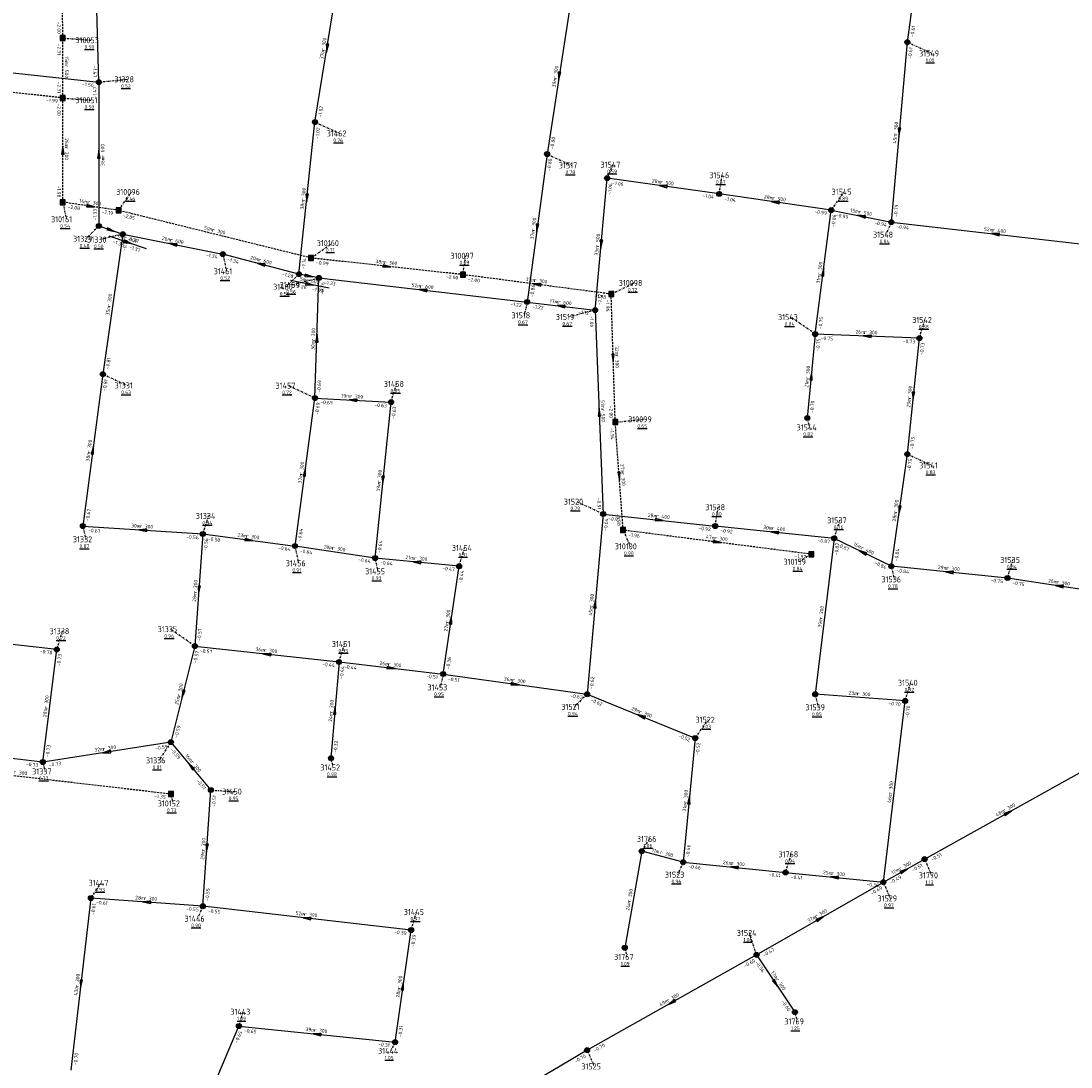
# Model space of a CAD drawing. Extents: x 188323 to 208361, y 565368 to 574910.
# Tile 57 of 256: x 200659 to 200921, y 567735 to 567996. Entities that reach past the tile are written whole.
import ezdxf

# ---------------------------------------------------------------- set-up
doc = ezdxf.new("R2010")
doc.units = 0
doc.linetypes.add('DASHDOT', pattern=[1, 0.5, -0.25, 0, -0.25])
doc.linetypes.add('DASHED', pattern=[0.75, 0.5, -0.25])
doc.layers.get('0').update_dxf_attribs({"linetype": 'CONTINUOUS'})
for name, color, linetype in [('RIO-AFM', 7, 'CONTINUOUS'), ('RIO-BOK', 7, 'CONTINUOUS'), ('RIO-DET', 7, 'CONTINUOUS'), ('RIO-KNP', 7, 'CONTINUOUS'), ('RIO-KNR', 7, 'CONTINUOUS'), ('RIO-LAG_0B', 7, 'CONTINUOUS'), ('RIO-LAG_1B', 7, 'DASHED'), ('RIO-LEN', 7, 'CONTINUOUS'), ('RIO-MVD', 1, 'CONTINUOUS'), ('RIO-VRB', 6, 'DASHDOT'), ('RIO-VRH', 7, 'CONTINUOUS')]:
    doc.layers.add(name, color=color, linetype=linetype)
doc.styles.add('RIO-TXT', font='isocp.shx')

# ---------------------------------------------------------------- blocks, each defined once
blk = doc.blocks.new('L_VHR')
blk.add_lwpolyline([(-0.5, 0), (0.5, 0), (-0.5, 0.15), (-0.5, -0.15), (0.5, 0)])
blk = doc.blocks.new('K_IPR')
blk.add_lwpolyline([(-0.5, -0.5), (0.5, -0.5), (0.5, 0.5), (-0.5, 0.5)], close=True)
blk.add_solid([(-0.5, 0.5), (0.5, 0.5), (-0.5, -0.5), (0.5, -0.5)])
at = {"style": 'RIO-TXT', "flags": 1}
blk.add_attdef('KNOOPNAAM', (2, 2), '', height=1, dxfattribs=at)
blk = doc.blocks.new('K_IPG')
blk.add_circle((0, 0), 0.5)
for points in [[(0, 0), (-0.5, 0), (-0.433013, 0.25)], [(0, 0), (-0.433013, -0.25), (-0.5, 0)], [(0, 0), (-0.433013, 0.25), (-0.25, 0.433013)], [(0, 0), (-0.25, -0.433013), (-0.433013, -0.25)], [(0, 0), (-0.25, 0.433013), (0, 0.5)], [(0, 0), (0, -0.5), (-0.25, -0.433013)], [(0, 0), (0, 0.5), (0.25, 0.433013)], [(0, 0), (0.25, 0.433013), (0.433013, 0.25)], [(0, 0), (0.433013, 0.25), (0.5, 0)], [(0, 0), (0.5, 0), (0.433013, -0.25)], [(0, 0), (0.433013, -0.25), (0.25, -0.433013)], [(0, 0), (0.25, -0.433013), (0, -0.5)]]:
    blk.add_solid(points)
at = {"style": 'RIO-TXT', "flags": 1}
blk.add_attdef('KNOOPNAAM', (2, 2), '', height=1, dxfattribs=at)
blk = doc.blocks.new('510_03______31329_____31330_')
at = {"layer": 'RIO-LAG_0B'}
blk.add_line((0, 0), (9.318, -3.1), dxfattribs=at)
at = {"layer": 'RIO-VRH', "xscale": 2, "yscale": 2, "zscale": 2, "rotation": 341.5669}
blk.add_blockref('L_VHR', (4.659, -1.55), dxfattribs=at)
at = {"layer": 'RIO-AFM', "style": 'RIO-TXT'}
blk.add_text('r 600', height=0.9, rotation=341.5669, dxfattribs=at).set_placement((3.7921, -0.7344))
at = {"layer": 'RIO-BOK', "style": 'RIO-TXT'}
for s, p in [('-1.33', (0.8863, -1.7702)), ('-1.37', (4.9855, -3.1337))]:
    blk.add_text(s, height=0.9, rotation=341.5669, dxfattribs=at).set_placement(p)
at = {"layer": 'RIO-LEN', "style": 'RIO-TXT'}
blk.add_text('6m', height=0.9, rotation=341.5669, dxfattribs=at).set_placement((2.2549, -0.2231))
blk = doc.blocks.new('517_03______31459_____31460_')
at = {"layer": 'RIO-LAG_0B'}
blk.add_line((0, 0), (-9.631, 1.923), dxfattribs=at)
at = {"layer": 'RIO-VRH', "xscale": 2, "yscale": 2, "zscale": 2, "rotation": 348.6912}
blk.add_blockref('L_VHR', (-4.8155, 0.9615), dxfattribs=at)
at = {"layer": 'RIO-AFM', "style": 'RIO-TXT'}
blk.add_text('r 600', height=0.9, rotation=348.6912, dxfattribs=at).set_placement((-5.7766, 1.6645))
at = {"layer": 'RIO-BOK', "style": 'RIO-TXT'}
for s, p in [('-1.28', (-8.5319, 0.2764)), ('-1.33', (-4.2943, -0.5684))]:
    blk.add_text(s, height=0.9, rotation=348.6912, dxfattribs=at).set_placement(p)
at = {"layer": 'RIO-LEN', "style": 'RIO-TXT'}
blk.add_text('5m', height=0.9, rotation=348.6912, dxfattribs=at).set_placement((-7.3653, 1.9812))

msp = doc.modelspace()

# ---------------------------------------------------------------- linework, layer by layer
at = {"layer": 'RIO-LAG_0B'}
for p, q in [((200880, 567990.976), (200884.992, 568027.008)), ((200678, 567980.992), (200676.992, 568019.008)), ((200732, 567971.008), (200738, 568008)), ((200796, 568001.984), (200790, 567963.008)), ((200876, 567945.984), (200880, 567990.976)), ((200632, 567985.984), (200678, 567980.992)), ((200678, 567980.992), (200678, 567945.024)), ((200728, 567932.992), (200732, 567971.008)), ((200790, 567963.008), (200784.992, 567926.016)), ((200802, 567923.968), (200804.992, 567956.992)), ((200832.992, 567953.024), (200804.992, 567956.992)), ((200860.992, 567948.992), (200832.992, 567953.024)), ((200856.992, 567918.016), (200860.992, 567948.992)), ((200860.992, 567948.992), (200876, 567945.984)), ((200678, 567945.024), (200684, 567942.976)), ((200876, 567945.984), (200928, 567939.968)), ((200684, 567942.976), (200679.008, 567907.968)), ((200684, 567942.976), (200708.992, 567937.984)), ((200728, 567932.992), (200708.992, 567937.984)), ((200732.992, 567932.032), (200728, 567932.992)), ((200732, 567902.016), (200732.992, 567932.032)), ((200732.992, 567932.032), (200784.992, 567926.016)), ((200784.992, 567926.016), (200802, 567923.968)), ((200802, 567923.968), (200804, 567873.024)), ((200856.992, 567918.016), (200855.008, 567897.024)), ((200883.008, 567916.992), (200856.992, 567918.016)), ((200880, 567888), (200883.008, 567916.992)), ((200679.008, 567907.968), (200674, 567870.016)), ((200727.008, 567865.024), (200732, 567902.016)), ((200732, 567902.016), (200751.008, 567900.992)), ((200747.008, 567862.016), (200751.008, 567900.992)), ((200876, 567859.968), (200880, 567888)), ((200804, 567873.024), (200800, 567827.968)), ((200804, 567873.024), (200832, 567870.016)), ((200674, 567870.016), (200704, 567868.032)), ((200704, 567868.032), (200702, 567840)), ((200704, 567868.032), (200727.008, 567865.024)), ((200861.744, 567866.944), (200832, 567870.016)), ((200861.744, 567866.944), (200856.992, 567827.968)), ((200876, 567859.968), (200861.744, 567866.944)), ((200747.008, 567862.016), (200727.008, 567865.024)), ((200768, 567859.968), (200747.008, 567862.016)), ((200764, 567833.024), (200768, 567859.968)), ((200904.992, 567857.024), (200876, 567859.968)), ((200931.008, 567852.992), (200904.992, 567857.024)), ((200667.488, 567839.168), (200627.552, 567843.584)), ((200664, 567811.008), (200667.488, 567839.168)), ((200702, 567840), (200696, 567816)), ((200702, 567840), (200738, 567836.032)), ((200738, 567836.032), (200736, 567811.968)), ((200738, 567836.032), (200764, 567833.024)), ((200764, 567833.024), (200800, 567827.968)), ((200800, 567827.968), (200827.008, 567817.024)), ((200879.44, 567826.304), (200856.992, 567827.968)), ((200874, 567780.992), (200879.44, 567826.304)), ((200664, 567811.008), (200620, 567816)), ((200696, 567816), (200664, 567811.008)), ((200696, 567816), (200706, 567804.032)), ((200827.008, 567817.024), (200824, 567785.984)), ((200884.304, 567786.752), (200926, 567809.984)), ((200704, 567774.976), (200706, 567804.032)), ((200813.632, 567788.736), (200809.392, 567764.608)), ((200824, 567785.984), (200813.632, 567788.736)), ((200874, 567780.992), (200884.304, 567786.752)), ((200824, 567785.984), (200849.584, 567783.424)), ((200849.584, 567783.424), (200874, 567780.992)), ((200842.32, 567762.816), (200874, 567780.992)), ((200676, 567777.024), (200671.008, 567734.016)), ((200704, 567774.976), (200676, 567777.024)), ((200756, 567769.024), (200704, 567774.976)), ((200752, 567740.992), (200756, 567769.024)), ((200842.32, 567762.816), (200800, 567739.008)), ((200842.32, 567762.816), (200851.92, 567748.48)), ((200696, 567705.024), (200712.992, 567745.024)), ((200712.992, 567745.024), (200752, 567740.992)), ((200800, 567739.008), (200760.992, 567715.968))]:
    msp.add_line(p, q, dxfattribs=at)
at = {"layer": 'RIO-LAG_1B'}
for p, q in [((200668.992, 567992), (200668.672, 568030.848)), ((200668.992, 567977.024), (200668.992, 567992)), ((200668.992, 567977.024), (200596.992, 567985.024)), ((200668.992, 567950.976), (200668.992, 567977.024)), ((200682.912, 567948.928), (200668.992, 567950.976)), ((200731.008, 567937.024), (200682.912, 567948.928)), ((200768.944, 567932.864), (200731.008, 567937.024)), ((200806, 567928), (200768.944, 567932.864)), ((200807.008, 567896), (200806, 567928)), ((200808.992, 567868.992), (200807.008, 567896)), ((200856, 567862.976), (200808.992, 567868.992)), ((200696, 567803.008), (200619.008, 567811.968))]:
    msp.add_line(p, q, dxfattribs=at)
at = {"layer": 'RIO-VRB'}
for p, q in [((200669, 567992), (200675.9675, 567991.4713)), ((200880, 567991), (200886.1269, 567988.1622)), ((200678, 567981), (200685.075, 567981.7)), ((200669, 567977), (200675.9675, 567976.4713)), ((200732, 567971), (200738.1269, 567968.1622)), ((200790, 567963), (200796.1269, 567960.1622)), ((200805, 567957), (200806.5372, 567960.3632)), ((200833, 567953), (200833.7071, 567957.7132)), ((200682.91, 567948.95), (200686.1718, 567953.538)), ((200861, 567949), (200864.2618, 567953.588)), ((200669, 567951), (200669.8806, 567946.702)), ((200678, 567945), (200674.7394, 567941.811)), ((200876, 567946), (200874.608, 567942.8701)), ((200684, 567943), (200678.2921, 567941.6202)), ((200731, 567937), (200736.2609, 567940.7378)), ((200709, 567938), (200709.8806, 567933.702)), ((200768.94, 567932.87), (200769.6471, 567937.5832)), ((200728, 567933), (200724.7394, 567929.811)), ((200733, 567932), (200726.3525, 567930.2779)), ((200806, 567928), (200811.7086, 567930.778)), ((200785, 567926), (200784.2942, 567922.6866)), ((200802, 567924), (200795.3525, 567922.2779)), ((200857, 567918), (200850.8719, 567922.2359)), ((200883, 567917), (200884.3933, 567921.5294)), ((200679, 567908), (200685.1269, 567905.1622)), ((200732, 567902), (200725.351, 567905.1179)), ((200751, 567901), (200752.3933, 567905.5294)), ((200807, 567896), (200814.075, 567896.7)), ((200855, 567897), (200855.5335, 567894.6716)), ((200880, 567888), (200886.1269, 567885.1622)), ((200804, 567873), (200797.351, 567876.1179)), ((200832, 567870), (200832.7071, 567874.7132)), ((200704, 567868), (200705.3933, 567872.5294)), ((200861.75, 567866.92), (200863.1433, 567871.4494)), ((200674, 567870), (200674.7071, 567866.6868)), ((200809, 567869), (200810.7352, 567864.9308)), ((200727, 567865), (200727.8806, 567860.702)), ((200768, 567860), (200769.3933, 567864.5294)), ((200856, 567863), (200852.8794, 567861.0794)), ((200747, 567862), (200747.7071, 567858.6868)), ((200876, 567860), (200876.7071, 567856.6868)), ((200905, 567857), (200906.3933, 567861.5294)), ((200702, 567840), (200695.8719, 567844.2359)), ((200667.49, 567839.19), (200668.8833, 567843.7194)), ((200738, 567836), (200739.3933, 567840.5294)), ((200764, 567833), (200763.2942, 567829.6866)), ((200879.44, 567826.3), (200880.8333, 567830.8294)), ((200800, 567828), (200796.7394, 567824.811)), ((200857, 567828), (200857.7071, 567824.6868)), ((200827, 567817), (200830.2618, 567821.588)), ((200696, 567816), (200692.9647, 567811.4376)), ((200664, 567811), (200664.5335, 567808.6716)), ((200736, 567812), (200736.5335, 567809.6716)), ((200696, 567803), (200696.5335, 567800.6716)), ((200706, 567804), (200711.9827, 567803.645)), ((200813.64, 567788.75), (200815.6164, 567791.8058)), ((200849.59, 567783.44), (200850.9833, 567787.9694)), ((200884.31, 567786.75), (200886.0452, 567782.6808)), ((200824, 567786), (200822.608, 567782.8701)), ((200676, 567777), (200678.6191, 567780.8219)), ((200874, 567781), (200875.7352, 567776.9308)), ((200704, 567775), (200702.608, 567771.8701)), ((200756, 567769), (200757.3933, 567773.5294)), ((200842.32, 567762.82), (200840.5833, 567768.2886)), ((200809.39, 567764.63), (200809.9235, 567762.3016)), ((200713, 567745), (200714.0514, 567748.5897)), ((200851.92, 567748.51), (200852.4535, 567746.1816)), ((200752, 567741), (200750.9496, 567738.81)), ((200800, 567739), (200801.7352, 567734.9308))]:
    msp.add_line(p, q, dxfattribs=at)

# ---------------------------------------------------------------- block references
at = {"layer": 'RIO-DET'}
for name, p in [('510_03______31329_____31330_', (200680.496, 567942.528)), ('517_03______31459_____31460_', (200735.504, 567929.472))]:
    msp.add_blockref(name, p, dxfattribs=at)
at = {"layer": 'RIO-KNP', "xscale": 1.25, "yscale": 1.25, "zscale": 1.25}
for name, p in [('K_IPR', (200668.992, 567992)), ('K_IPG', (200880, 567990.976)), ('K_IPG', (200678, 567980.992)), ('K_IPR', (200668.992, 567977.024)), ('K_IPG', (200732, 567971.008)), ('K_IPG', (200790, 567963.008)), ('K_IPG', (200804.992, 567956.992)), ('K_IPG', (200832.992, 567953.024)), ('K_IPR', (200668.992, 567950.976)), ('K_IPR', (200682.912, 567948.928)), ('K_IPG', (200860.992, 567948.992)), ('K_IPG', (200876, 567945.984)), ('K_IPG', (200678, 567945.024)), ('K_IPG', (200684, 567942.976)), ('K_IPG', (200708.992, 567937.984)), ('K_IPR', (200731.008, 567937.024)), ('K_IPG', (200728, 567932.992)), ('K_IPR', (200768.944, 567932.864)), ('K_IPG', (200732.992, 567932.032)), ('K_IPR', (200806, 567928)), ('K_IPG', (200784.992, 567926.016)), ('K_IPG', (200802, 567923.968)), ('K_IPG', (200856.992, 567918.016)), ('K_IPG', (200883.008, 567916.992)), ('K_IPG', (200679.008, 567907.968)), ('K_IPG', (200732, 567902.016)), ('K_IPG', (200751.008, 567900.992)), ('K_IPR', (200807.008, 567896)), ('K_IPG', (200855.008, 567897.024)), ('K_IPG', (200880, 567888)), ('K_IPG', (200804, 567873.024)), ('K_IPG', (200674, 567870.016)), ('K_IPG', (200832, 567870.016)), ('K_IPG', (200704, 567868.032)), ('K_IPR', (200808.992, 567868.992)), ('K_IPG', (200727.008, 567865.024)), ('K_IPG', (200861.744, 567866.944)), ('K_IPG', (200747.008, 567862.016)), ('K_IPR', (200856, 567862.976)), ('K_IPG', (200768, 567859.968)), ('K_IPG', (200876, 567859.968)), ('K_IPG', (200904.992, 567857.024)), ('K_IPG', (200667.488, 567839.168)), ('K_IPG', (200702, 567840)), ('K_IPG', (200738, 567836.032)), ('K_IPG', (200764, 567833.024)), ('K_IPG', (200800, 567827.968)), ('K_IPG', (200856.992, 567827.968)), ('K_IPG', (200879.44, 567826.304)), ('K_IPG', (200696, 567816)), ('K_IPG', (200827.008, 567817.024)), ('K_IPG', (200664, 567811.008)), ('K_IPG', (200736, 567811.968)), ('K_IPR', (200696, 567803.008)), ('K_IPG', (200706, 567804.032)), ('K_IPG', (200813.632, 567788.736)), ('K_IPG', (200824, 567785.984)), ('K_IPG', (200884.304, 567786.752)), ('K_IPG', (200849.584, 567783.424)), ('K_IPG', (200874, 567780.992)), ('K_IPG', (200676, 567777.024)), ('K_IPG', (200704, 567774.976)), ('K_IPG', (200756, 567769.024)), ('K_IPG', (200809.392, 567764.608)), ('K_IPG', (200842.32, 567762.816)), ('K_IPG', (200851.92, 567748.48)), ('K_IPG', (200712.992, 567745.024)), ('K_IPG', (200752, 567740.992)), ('K_IPG', (200800, 567739.008))]:
    msp.add_blockref(name, p, dxfattribs=at)
at = {"layer": 'RIO-VRH', "xscale": 2, "yscale": 2, "zscale": 2}
for p, rotation in [((200735, 567989.5), 260.7808), ((200793, 567982.5), 261.2456), ((200878, 567968.5), 264.9118), ((200669, 567964), 90), ((200678, 567963), 450), ((200819, 567955), 171.8707), ((200730, 567952), 263.9825), ((200675.955, 567949.975), 351.6172), ((200847, 567951), 171.8707), ((200868.5, 567947.5), 528.6912), ((200681, 567944), 341.5669), ((200787.5, 567944.5), 262.2957), ((200803.5, 567940.5), 264.797), ((200902, 567943), 533.4187), ((200696.5, 567940.5), 528.6912), ((200718.5, 567935.5), 165.2579), ((200749.97, 567934.935), 353.7881), ((200859, 567933.5), 82.6393), ((200730.5, 567932.5), 348.6912), ((200787.47, 567930.435), 172.5145), ((200759, 567929), 533.4187), ((200793.5, 567925), 533.2908), ((200732.5, 567917), 88.082), ((200870, 567917.5), 177.7976), ((200806.5, 567912), 271.7988), ((200856, 567907.5), 444.5511), ((200881.5, 567902.5), 264.0854), ((200741.5, 567901.5), 536.9875), ((200803, 567898.5), 452.2546), ((200676.5, 567889), 442.4958), ((200729.5, 567883.5), 82.2956), ((200808, 567882.5), 274.2451), ((200749, 567881.5), 264.1355), ((200878, 567874), 261.8616), ((200818, 567871.5), 353.8851), ((200689, 567869), 536.1863), ((200846.875, 567868.46), 174.0899), ((200715.5, 567866.5), 352.5693), ((200832.5, 567866), 352.7257), ((200868.875, 567863.46), 154.1008), ((200757.5, 567861), 174.5602), ((200890.5, 567858.5), 174.0945), ((200703, 567854), 265.9057), ((200918, 567855), 171.2547), ((200802, 567850.5), 444.9118), ((200766, 567846.5), 81.5648), ((200720, 567838), 533.6605), ((200751, 567834.5), 353.4187), ((200699, 567828), 255.9561), ((200782, 567830.5), 352.0936), ((200737, 567824), 445.2278), ((200813.5, 567822.5), 517.8359), ((200680, 567813.5), 188.8798), ((200701, 567810), 489.8106), ((200825.5, 567801.5), 444.4639), ((200905.155, 567798.375), 29.1449), ((200705, 567789.5), 266.0461), ((200836.795, 567784.72), 534.2878), ((200879.155, 567783.875), 29.1459), ((200861.795, 567782.22), 534.2923), ((200690, 567776), 175.9148), ((200730, 567772), 173.4187), ((200858.16, 567771.91), 29.8469), ((200673.5, 567755.5), 263.3591), ((200754, 567755), 81.8616), ((200847.12, 567755.665), 303.8617), ((200821.16, 567750.91), 209.3702), ((200732.5, 567743), 534.1446)]:
    msp.add_blockref('L_VHR', p, dxfattribs=dict(at, rotation=rotation))

# ---------------------------------------------------------------- texts
at = {"layer": 'RIO-AFM', "style": 'RIO-TXT'}
for s, rotation, p in [('r 300', 80.7808, (200734.3768, 567988.7804)), ('r 500', 270, (200669.5032, 567985.3102)), ('r 300', 441.2456, (200792.3707, 567981.7766)), ('r 300', 84.9118, (200877.4302, 567967.7373)), ('r 600', 450, (200679.3864, 567962.1909)), ('r 300', 270, (200669.5058, 567964.8102)), ('r 500', 351.8707, (200818.2697, 567955.6179)), ('r 300', 83.9825, (200729.4179, 567951.2464)), ('r 500', 351.8707, (200846.2697, 567951.6179)), ('r 300', 351.6172, (200675.2268, 567950.5917)), ('r 300', 442.2957, (200786.8848, 567943.7654)), ('r 500', 348.6912, (200867.8044, 567948.1534)), ('r 300', 346.0465, (200706.2927, 567943.6705)), ('r 400', 353.4187, (200901.2542, 567943.6056)), ('r 600', 348.6912, (200695.805, 567941.1566)), ('r 500', 84.797, (200802.9287, 567939.7386)), ('r 600', 345.2579, (200717.8447, 567936.1954)), ('r 300', 353.7881, (200749.2198, 567935.5313)), ('r 300', 82.6393, (200858.4004, 567932.7602)), ('r 300', 352.5145, (200786.733, 567931.0476)), ('r 600', 353.4187, (200758.2542, 567929.6056)), ('r 300', 441.8616, (200680.8798, 567924.77)), ('r 600', 353.2908, (200792.7542, 567925.5961)), ('r 300', 88.082, (200731.9733, 567916.2069)), ('r 300', 357.7976, (200869.2098, 567918.0385)), ('r 300', 271.7988, (200806.9841, 567912.8261)), ('r 300', 444.5511, (200855.4193, 567906.7414)), ('r 300', 84.0854, (200880.9193, 567901.7455)), ('r 300', 356.9875, (200740.7173, 567902.0474)), ('r 500', 272.2546, (200803.4835, 567899.3299)), ('r 300', 442.4958, (200675.887, 567888.2632)), ('r 300', 82.2956, (200728.896, 567882.7642)), ('r 300', 84.1355, (200748.4199, 567880.745)), ('r 300', 274.2451, (200808.4468, 567883.346)), ('r 300', 81.8616, (200877.3905, 567873.2688)), ('r 300', 356.1863, (200688.2251, 567869.5618)), ('r 400', 353.8851, (200817.2484, 567872.0918)), ('r 300', 352.5693, (200714.7617, 567867.1074)), ('r 400', 354.0898, (200846.1215, 567869.0497)), ('r 300', 352.7257, (200831.7612, 567866.613)), ('r 300', 351.4701, (200736.2734, 567864.1205)), ('r 400', 334.1008, (200868.3664, 567864.2678)), ('r 300', 354.5602, (200756.7414, 567861.5807)), ('r 300', 354.0945, (200889.746, 567859.0894)), ('r 300', 445.9057, (200702.4352, 567853.2279)), ('r 300', 351.2547, (200917.276, 567855.6252)), ('r 300', 444.9118, (200801.4165, 567849.7382)), ('r 300', 443.0334, (200858.7687, 567846.7174)), ('r 300', 81.5648, (200765.3867, 567845.7718)), ('r 300', 353.6605, (200719.2509, 567838.5974)), ('r 300', 353.4187, (200750.2531, 567835.0973)), ('r 300', 352.0936, (200781.2675, 567831.1176)), ('r 300', 435.9561, (200698.3112, 567827.3367)), ('r 300', 355.6681, (200867.4502, 567827.7164)), ('r 300', 82.9342, (200665.1493, 567824.3525)), ('r 300', 445.2278, (200736.4273, 567823.2346)), ('r 300', 337.8359, (200812.9412, 567823.277)), ('r 300', 368.8798, (200679.1206, 567813.8785)), ('r 300', 309.8106, (200700.8687, 567810.9456)), ('r 300', 353.334, (200656.756, 567808.1146)), ('r 300', 83.1439, (200876.127, 567802.9052)), ('r 300', 444.4639, (200824.9149, 567800.7422)), ('r 300', 29.1449, (200904.2037, 567798.417)), ('r 300', 86.0461, (200704.4454, 567788.726)), ('r 300', 345.1355, (200818.1655, 567788.069)), ('r 300', 354.2878, (200836.039, 567785.3058)), ('r 300', 29.1459, (200878.2041, 567783.9172)), ('r 300', 354.2923, (200861.0389, 567782.8054)), ('r 300', 439.9988, (200810.8748, 567775.9798)), ('r 300', 355.9148, (200689.2279, 567776.5648)), ('r 300', 353.4187, (200729.2542, 567772.6055)), ('r 300', 29.8469, (200857.2083, 567771.9403)), ('r 300', 443.3591, (200672.8966, 567754.7541)), ('r 300', 81.8616, (200753.3905, 567754.2688)), ('r 300', 303.8617, (200847.0877, 567756.6195)), ('r 300', 389.3702, (200820.2013, 567750.9612)), ('r 300', 354.1446, (200731.7459, 567743.5919))]:
    msp.add_text(s, height=0.9, rotation=rotation, dxfattribs=at).set_placement(p)
at = {"layer": 'RIO-BOK', "style": 'RIO-TXT'}
for s, rotation, p in [('-2.00', 270.4956, (200667.5873, 567996.0879)), ('-0.61', 82.0846, (200881.5793, 567992.1939)), ('-2.31', 270, (200667.6007, 567990.5996)), ('-0.61', 84.9118, (200881.0314, 567986.7915)), ('-1.47', 271.5164, (200676.5141, 567985.0618)), ('-2.31', 270, (200667.6052, 567981.0996)), ('-1.56', 353.7972, (200673.7753, 567980.0778)), ('-1.47', 450, (200677.4747, 567976.8997)), ('-1.99', 353.6605, (200664.7758, 567976.1043)), ('-2.00', 270, (200667.6007, 567975.5996)), ('-1.02', 80.7808, (200733.606, 567972.1576)), ('-1.02', 83.9825, (200732.963, 567966.7748)), ('-0.80', 441.2456, (200791.5958, 567964.1716)), ('-0.80', 442.2957, (200790.8175, 567958.7526)), ('-1.98', 270, (200667.6104, 567955.0996)), ('-1.06', 84.797, (200806.023, 567952.7898)), ('-1.06', 351.8707, (200806.1887, 567955.4169)), ('-1.04', 351.8707, (200828.7458, 567952.209)), ('-1.04', 351.8707, (200834.1887, 567951.4169)), ('-2.08', 351.6172, (200670.1817, 567949.4116)), ('-1.33', 450, (200677.4989, 567946.3997)), ('-0.79', 84.9118, (200877.5184, 567947.2703)), ('-2.19', 351.6172, (200678.651, 567948.1689)), ('-2.05', 346.0465, (200683.9319, 567947.2544)), ('-0.99', 351.8707, (200856.7458, 567948.209)), ('-0.86', 82.6393, (200861.8637, 567944.7533)), ('-0.99', 348.6912, (200862.0991, 567947.3534)), ('-0.94', 348.6912, (200871.707, 567945.4381)), ('-0.94', 353.4187, (200877.2311, 567944.4496)), ('-0.81', 441.8616, (200684.7865, 567938.7463)), ('-1.37', 348.6912, (200685.0991, 567941.3534)), ('-1.34', 348.6912, (200704.7083, 567937.4445)), ('-1.34', 345.2579, (200709.9985, 567936.2905)), ('-1.14', 83.9825, (200729.5388, 567934.2455)), ('-0.99', 353.7881, (200732.241, 567935.4575)), ('-1.28', 345.2579, (200723.681, 567932.6991)), ('-1.33', 353.4187, (200734.2311, 567930.4496)), ('-2.00', 353.7881, (200764.7154, 567931.9433)), ('-2.00', 352.5145, (200770.1464, 567931.3003)), ('-0.76', 88.082, (200734.2626, 567927.8548)), ('-0.86', 442.2957, (200786.5741, 567927.2007)), ('-1.22', 353.4187, (200780.7707, 567925.1095)), ('-1.98', 352.5145, (200801.7553, 567927.167)), ('-1.12', 84.797, (200803.521, 567925.2673)), ('-1.96', 271.7988, (200804.6453, 567926.5563)), ('-1.22', 353.2908, (200786.2276, 567924.4468)), ('-1.12', 353.2908, (200797.7659, 567923.0968)), ('-1.06', 272.2546, (200800.6568, 567922.5456)), ('-0.75', 82.6393, (200858.5676, 567919.2091)), ('-0.75', 444.5511, (200857.9943, 567913.7874)), ('-0.75', 357.7976, (200858.3459, 567916.5481)), ('-0.73', 357.7976, (200878.8502, 567915.7725)), ('-0.73', 84.0854, (200883.9706, 567912.7767)), ('-0.81', 441.8616, (200680.5831, 567909.1887)), ('-0.81', 442.4958, (200679.8317, 567903.7554)), ('-0.69', 88.082, (200733.4459, 567903.3524)), ('-0.69', 82.2956, (200732.8383, 567897.7489)), ('-0.69', 356.9875, (200733.3252, 567900.5292)), ('-0.63', 356.9875, (200746.8329, 567899.8269)), ('-0.63', 84.1355, (200751.9743, 567896.7777)), ('-2.00', 271.7988, (200805.4903, 567900.0548)), ('-0.70', 444.5511, (200856.5256, 567898.2617)), ('-1.94', 274.2451, (200805.7082, 567894.4998)), ('-0.75', 84.0854, (200881.5366, 567889.2483)), ('-0.75', 81.8616, (200880.806, 567883.7427)), ('-0.91', 272.2546, (200802.4701, 567877.0427)), ('-0.67', 442.4958, (200675.5699, 567871.2062)), ('-0.64', 444.9118, (200805.0056, 567868.7947)), ('-0.91', 353.8851, (200805.2436, 567871.4596)), ('-1.98', 274.2451, (200807.3155, 567872.9868)), ('-0.67', 356.1863, (200675.3045, 567868.5108)), ('-0.56', 356.1863, (200699.8171, 567866.8922)), ('-0.64', 82.2956, (200728.5748, 567866.1997)), ('-1.96', 352.7257, (200810.2122, 567867.4348)), ('-0.92', 353.8851, (200827.7762, 567869.0599)), ('-0.92', 354.0898, (200833.2491, 567868.4641)), ('-0.56', 445.9057, (200705.0892, 567863.8121)), ('-0.50', 352.5693, (200705.2079, 567866.4315)), ('-0.64', 84.1355, (200748.5355, 567863.2496)), ('-0.87', 354.0898, (200857.53, 567865.9659)), ('-0.87', 443.0334, (200862.6209, 567862.6832)), ('-0.87', 334.1008, (200862.3988, 567865.0496)), ('-0.64', 352.5693, (200722.7548, 567864.1541)), ('-0.64', 351.4701, (200728.1776, 567863.4086)), ('-1.97', 352.7257, (200851.7594, 567862.1576)), ('-0.84', 81.8616, (200877.5839, 567861.1877)), ('-0.64', 351.4701, (200742.7391, 567861.2338)), ('-0.64', 354.5602, (200748.2617, 567860.4744)), ('-0.84', 334.1008, (200871.7038, 567860.5382)), ('-0.47', 354.5602, (200763.7874, 567859.0057)), ('-0.44', 81.5648, (200768.7839, 567855.7382)), ('-0.84', 354.0945, (200877.2493, 567858.4642)), ('-0.75', 354.0945, (200900.7792, 567856.0451)), ('-0.75', 351.2547, (200906.1716, 567855.4042)), ('-0.57', 445.9057, (200703.4954, 567841.2974)), ('-0.78', 353.7266, (200663.2641, 567838.2692)), ('-0.57', 353.6605, (200703.2376, 567838.4548)), ('-0.73', 82.9342, (200668.3756, 567834.9486)), ('-0.57', 435.9561, (200702.3511, 567835.6861)), ('-0.36', 81.5648, (200765.59, 567834.1795)), ('-0.44', 353.6605, (200733.7728, 567835.0816)), ('-0.44', 445.2278, (200739.0421, 567831.7994)), ('-0.44', 353.4187, (200739.2311, 567834.4496)), ('-0.51', 353.4187, (200759.7683, 567832.0931)), ('-0.51', 352.0936, (200765.1949, 567831.4215)), ('-0.62', 444.9118, (200801.5176, 567829.2713)), ('-0.62', 352.0936, (200795.7493, 567827.1976)), ('-0.62', 337.8359, (200800.7693, 567826.1758)), ('-0.70', 355.6681, (200875.2472, 567825.2253)), ('-0.70', 83.1439, (200880.3411, 567822.0616)), ('-0.59', 435.9561, (200697.697, 567817.0195)), ('-0.59', 368.8798, (200692.1629, 567814.0016)), ('-0.32', 445.2278, (200737.5106, 567813.2796)), ('-0.52', 337.8359, (200822.6807, 567817.2651)), ('-0.52', 444.4639, (200827.9815, 567812.7857)), ('-0.73', 82.9342, (200665.5614, 567812.2172)), ('-0.59', 309.8106, (200695.8219, 567814.0283)), ('-0.73', 353.5176, (200659.7715, 567810.0971)), ('-0.73', 368.8798, (200665.5999, 567809.8339)), ('-0.51', 309.8106, (200702.3054, 567806.258)), ('-1.35', 353.334, (200691.7711, 567802.1316)), ('-0.51', 86.0461, (200707.1145, 567799.8123)), ('-0.46', 444.4639, (200825.5275, 567787.2594)), ('-0.51', 29.1449, (200886.2144, 567786.2091)), ('-0.46', 354.2878, (200825.2544, 567784.4684)), ('-0.51', 29.1459, (200881.4109, 567783.5301)), ('-0.41', 354.2878, (200845.3723, 567782.4687)), ('-0.41', 354.2923, (200850.8446, 567781.9085)), ('-0.49', 29.1459, (200875.9044, 567780.4591)), ('-0.55', 86.0461, (200705.493, 567776.3001)), ('-0.36', 354.2923, (200869.7824, 567780.0276)), ('-0.49', 29.8469, (200871.1399, 567777.7445)), ('-0.61', 355.9148, (200677.2974, 567775.5046)), ('-0.61', 443.3591, (200676.8924, 567772.7685)), ('-0.55', 355.9148, (200699.8121, 567773.9108)), ('-0.55', 353.4187, (200705.2311, 567773.4496)), ('-0.39', 353.4187, (200751.7707, 567768.1095)), ('-0.39', 81.8616, (200756.806, 567764.7427)), ('-0.47', 29.8469, (200844.2309, 567762.3024)), ('-0.60', 389.3702, (200839.4204, 567759.6138)), ('-0.56', 303.8617, (200841.9384, 567760.8774)), ('-0.60', 303.8617, (200848.4801, 567751.1396)), ('-0.31', 81.8616, (200753.5839, 567742.1877)), ('-0.65', 66.9678, (200712.6845, 567740.6783)), ('-0.65', 354.1446, (200714.2506, 567743.4653)), ('-0.31', 354.1446, (200747.7809, 567740.0478)), ('-0.70', 389.3702, (200801.9069, 567738.4678)), ('-0.70', 443.3591, (200672.5515, 567735.2297)), ('-0.70', 390.5266, (200797.1661, 567735.7337))]:
    msp.add_text(s, height=0.9, rotation=rotation, dxfattribs=at).set_placement(p)
at = {"layer": 'RIO-KNR', "style": 'RIO-TXT'}
for s, p in [('310053', (200672.1425, 567990.7213)), ('31549', (200882.9394, 567987.4122)), ('31328', (200681.8875, 567980.95)), ('310051', (200672.1425, 567975.7213)), ('31462', (200734.9394, 567967.4122)), ('31517', (200792.9394, 567959.4122)), ('31547', (200803.3497, 567959.6132)), ('31546', (200830.5196, 567956.9632)), ('31545', (200861.0743, 567952.838)), ('310096', (200682.3468, 567952.788)), ('310161', (200666.0556, 567945.952)), ('31329', (200671.5519, 567941.061)), ('31330', (200675.1046, 567940.8702)), ('310160', (200732.4359, 567939.9878)), ('31548', (200871.4205, 567942.1201)), ('310097', (200765.8221, 567936.8332)), ('31461', (200706.6931, 567932.952)), ('31459', (200723.165, 567929.5279)), ('310098', (200807.8836, 567930.028)), ('31460', (200721.5519, 567929.061)), ('31518', (200781.1067, 567921.9366)), ('31519', (200792.165, 567921.5279)), ('31543', (200847.6844, 567921.4859)), ('31542', (200881.2058, 567920.7794)), ('31331', (200681.9394, 567904.4122)), ('31457', (200722.1635, 567904.3679)), ('31458', (200749.2058, 567904.7794)), ('310099', (200810.25, 567895.95)), ('31544', (200852.346, 567893.9216)), ('31541', (200882.9394, 567884.4122)), ('31520', (200794.1635, 567875.3679)), ('31334', (200702.2058, 567871.7794)), ('31538', (200829.5196, 567873.9632)), ('31537', (200859.9558, 567870.6994)), ('31332', (200671.5196, 567865.9368)), ('31454', (200766.2058, 567863.7794)), ('310100', (200806.9102, 567864.1808)), ('31456', (200724.6931, 567859.952)), ('310159', (200849.0544, 567860.3294)), ('31535', (200903.2058, 567860.7794)), ('31455', (200744.5196, 567857.9368)), ('31536', (200873.5196, 567855.9368)), ('31338', (200665.6958, 567842.9694)), ('31335', (200692.6844, 567843.4859)), ('31451', (200736.2058, 567839.7794)), ('31540', (200877.6458, 567830.0794)), ('31453', (200760.1067, 567828.9366)), ('31521', (200793.5519, 567824.061)), ('31539', (200854.5196, 567823.9368)), ('31522', (200827.0743, 567820.838)), ('31336', (200689.7772, 567810.6876)), ('31452', (200733.346, 567808.9216)), ('31337', (200661.346, 567807.9216)), ('31450', (200708.7952, 567802.895)), ('310152', (200692.7085, 567799.9216)), ('31766', (200812.4289, 567791.0558)), ('31768', (200847.7958, 567787.2194)), ('31447', (200675.4316, 567780.0719)), ('31523', (200819.4205, 567782.1201)), ('31770', (200882.8577, 567781.9308)), ('31529', (200872.5477, 567776.1808)), ('31445', (200754.2058, 567772.7794)), ('31446', (200699.4205, 567771.1201)), ('31524', (200837.3958, 567767.5386)), ('31767', (200806.736, 567761.5516)), ('31443', (200710.8639, 567747.8397)), ('31769', (200849.266, 567745.4316)), ('31444', (200747.7621, 567738.06)), ('31525', (200798.5477, 567734.1808))]:
    msp.add_text(s, height=1.5, dxfattribs=at).set_placement(p)
at = {"layer": 'RIO-LEN', "style": 'RIO-TXT'}
for s, rotation, p in [('37m', 80.7808, (200734.031, 567986.6482)), ('15m', 270, (200669.5022, 567987.4702)), ('39m', 441.2456, (200792.0436, 567979.6415)), ('45m', 84.9118, (200877.239, 567965.5858)), ('26m', 270, (200669.5048, 567966.9702)), ('36m', 450, (200679.3881, 567960.0309)), ('28m', 351.8707, (200816.1312, 567955.9221)), ('14m', 351.6172, (200673.0897, 567950.9053)), ('28m', 351.8707, (200844.1312, 567951.9221)), ('38m', 83.9825, (200729.1918, 567949.0983)), ('15m', 348.6912, (200865.6861, 567948.5757)), ('50m', 346.0465, (200704.1961, 567944.19)), ('37m', 442.2957, (200786.5969, 567941.6247)), ('52m', 353.4187, (200899.1083, 567943.8518)), ('26m', 348.6912, (200693.6867, 567941.5789)), ('33m', 84.797, (200802.7332, 567937.5875)), ('20m', 345.2579, (200715.7555, 567936.7438)), ('38m', 353.7881, (200747.0724, 567935.7637)), ('52m', 353.4187, (200756.1083, 567929.8518)), ('37m', 352.5145, (200784.5912, 567931.3276)), ('31m', 82.6393, (200858.124, 567930.618)), ('17m', 353.2908, (200790.6088, 567925.8472)), ('35m', 441.8616, (200680.5757, 567922.6315)), ('26m', 357.7976, (200867.0513, 567918.1201)), ('30m', 88.082, (200731.9013, 567914.0481)), ('32m', 271.7988, (200806.9152, 567914.985)), ('21m', 444.5511, (200855.2159, 567904.591)), ('19m', 356.9875, (200738.5602, 567902.1596)), ('29m', 84.0854, (200880.697, 567899.5969)), ('51m', 272.2546, (200803.3975, 567901.4882)), ('38m', 442.4958, (200675.6066, 567886.1214)), ('27m', 274.2451, (200808.2859, 567885.5)), ('37m', 82.2956, (200728.6068, 567880.6236)), ('39m', 84.1355, (200748.1996, 567878.5963)), ('28m', 353.8851, (200815.1006, 567872.3206)), ('28m', 81.8616, (200877.085, 567871.1305)), ('30m', 356.1863, (200686.0698, 567869.7041)), ('23m', 352.5693, (200712.6197, 567867.3854)), ('30m', 354.0898, (200843.9728, 567869.2708)), ('20m', 351.4701, (200734.1371, 567864.4396)), ('47m', 352.7257, (200829.6184, 567866.8852)), ('16m', 334.1008, (200866.4228, 567865.2102)), ('21m', 354.5602, (200754.591, 567861.7841)), ('29m', 354.0945, (200887.5974, 567859.3103)), ('26m', 351.2547, (200915.1409, 567855.9523)), ('28m', 445.9057, (200702.2826, 567851.0733)), ('45m', 444.9118, (200801.2266, 567847.5866)), ('39m', 443.0334, (200858.5083, 567844.5731)), ('27m', 81.5648, (200765.0701, 567843.6351)), ('36m', 353.6605, (200717.1039, 567838.8345)), ('26m', 353.4187, (200748.1071, 567835.3436)), ('36m', 352.0936, (200779.1278, 567831.4134)), ('23m', 355.6681, (200865.2963, 567827.8782)), ('25m', 435.9561, (200697.7887, 567825.2408)), ('28m', 82.9342, (200664.8839, 567822.2089)), ('24m', 445.2278, (200736.2493, 567821.0819)), ('29m', 337.8359, (200810.9404, 567824.0907)), ('32m', 368.8798, (200676.9868, 567813.5437)), ('16m', 309.8106, (200699.4848, 567812.604)), ('46m', 83.1439, (200875.8694, 567800.7606)), ('31m', 444.4639, (200824.7082, 567798.5921)), ('48m', 29.1449, (200902.3173, 567797.3649)), ('11m', 345.1355, (200816.0775, 567788.6219)), ('29m', 86.0461, (200704.2968, 567786.5711)), ('26m', 354.2878, (200833.8895, 567785.5195)), ('25m', 354.2923, (200858.8895, 567783.0188)), ('12m', 29.1459, (200876.3176, 567782.8651)), ('28m', 355.9148, (200687.0733, 567776.7174)), ('24m', 439.9988, (200810.5013, 567773.8523)), ('52m', 353.4187, (200727.1083, 567772.8518)), ('37m', 29.8469, (200855.3349, 567770.8652)), ('17m', 303.8617, (200845.8832, 567758.4125)), ('43m', 443.3591, (200672.6485, 567752.6084)), ('28m', 81.8616, (200753.085, 567752.1305)), ('49m', 389.3702, (200818.3197, 567749.9006)), ('39m', 354.1446, (200729.5971, 567743.811))]:
    msp.add_text(s, height=0.9, rotation=rotation, dxfattribs=at).set_placement(p)
at = {"layer": 'RIO-MVD', "style": 'RIO-TXT'}
for s, p in [('%%U0.50', (200674.4375, 567989.3213)), ('%%U1.00', (200884.5969, 567986.0122)), ('%%U0.52', (200683.545, 567979.55)), ('%%U0.50', (200674.4375, 567974.3213)), ('%%U0.76', (200736.5969, 567966.0122)), ('%%U0.78', (200794.5969, 567958.0122)), ('%%U0.59', (200805.0072, 567958.2132)), ('%%U0.67', (200832.1771, 567955.5632)), ('%%U0.46', (200684.6418, 567951.388)), ('%%U0.89', (200862.7318, 567951.438)), ('%%U0.54', (200668.3506, 567944.552)), ('%%U0.84', (200873.078, 567940.7201)), ('%%U0.48', (200673.2094, 567939.661)), ('%%U0.50', (200676.7621, 567939.4702)), ('%%U0.71', (200734.7309, 567938.5878)), ('%%U0.59', (200768.1171, 567935.4332)), ('%%U0.52', (200708.3506, 567931.552)), ('%%U0.56', (200723.2094, 567927.661)), ('%%U0.56', (200724.8225, 567928.1279)), ('%%U0.72', (200810.1786, 567928.628)), ('%%U0.67', (200782.7642, 567920.5366)), ('%%U0.67', (200793.8225, 567920.1279)), ('%%U0.84', (200849.3419, 567920.0859)), ('%%U0.88', (200882.8633, 567919.3794)), ('%%U0.63', (200683.5969, 567903.0122)), ('%%U0.72', (200723.821, 567902.9679)), ('%%U0.85', (200750.8633, 567903.3794)), ('%%U0.65', (200812.545, 567894.55)), ('%%U0.82', (200854.0035, 567892.5216)), ('%%U0.83', (200884.5969, 567883.0122)), ('%%U0.79', (200795.821, 567873.9679)), ('%%U0.80', (200831.1771, 567872.5632)), ('%%U0.84', (200703.8633, 567870.3794)), ('%%U0.76', (200861.6133, 567869.2994)), ('%%U0.87', (200673.1771, 567864.5368)), ('%%U0.91', (200767.8633, 567862.3794)), ('%%U0.90', (200809.2052, 567862.7808)), ('%%U0.84', (200904.8633, 567859.3794)), ('%%U0.91', (200726.3506, 567858.552)), ('%%U0.93', (200746.1771, 567856.5368)), ('%%U0.84', (200851.3494, 567858.9294)), ('%%U0.78', (200875.1771, 567854.5368)), ('%%U0.72', (200667.3533, 567841.5694)), ('%%U0.96', (200694.3419, 567842.0859)), ('%%U0.95', (200737.8633, 567838.3794)), ('%%U0.95', (200761.7642, 567827.5366)), ('%%U0.92', (200879.3033, 567828.6794)), ('%%U0.94', (200795.2094, 567822.661)), ('%%U0.85', (200856.1771, 567822.5368)), ('%%U1.03', (200828.7318, 567819.438)), ('%%U0.81', (200691.4347, 567809.2876)), ('%%U0.77', (200663.0035, 567806.5216)), ('%%U0.98', (200735.0035, 567807.5216)), ('%%U0.95', (200710.4527, 567801.495)), ('%%U0.73', (200695.0035, 567798.5216)), ('%%U1.06', (200814.0864, 567789.6558)), ('%%U0.94', (200849.4533, 567785.8194)), ('%%U0.96', (200821.078, 567780.7201)), ('%%U1.13', (200884.5152, 567780.5308)), ('%%U0.93', (200677.0891, 567778.6719)), ('%%U0.97', (200874.2052, 567774.7808)), ('%%U0.97', (200755.8633, 567771.3794)), ('%%U0.90', (200701.078, 567769.7201)), ('%%U1.06', (200839.0533, 567766.1386)), ('%%U1.09', (200808.3935, 567760.1516)), ('%%U1.09', (200712.5214, 567746.4397)), ('%%U1.25', (200850.9235, 567744.0316)), ('%%U1.05', (200749.4196, 567736.66))]:
    msp.add_text(s, height=0.9, dxfattribs=at).set_placement(p)

doc.saveas('drawing.dxf')
